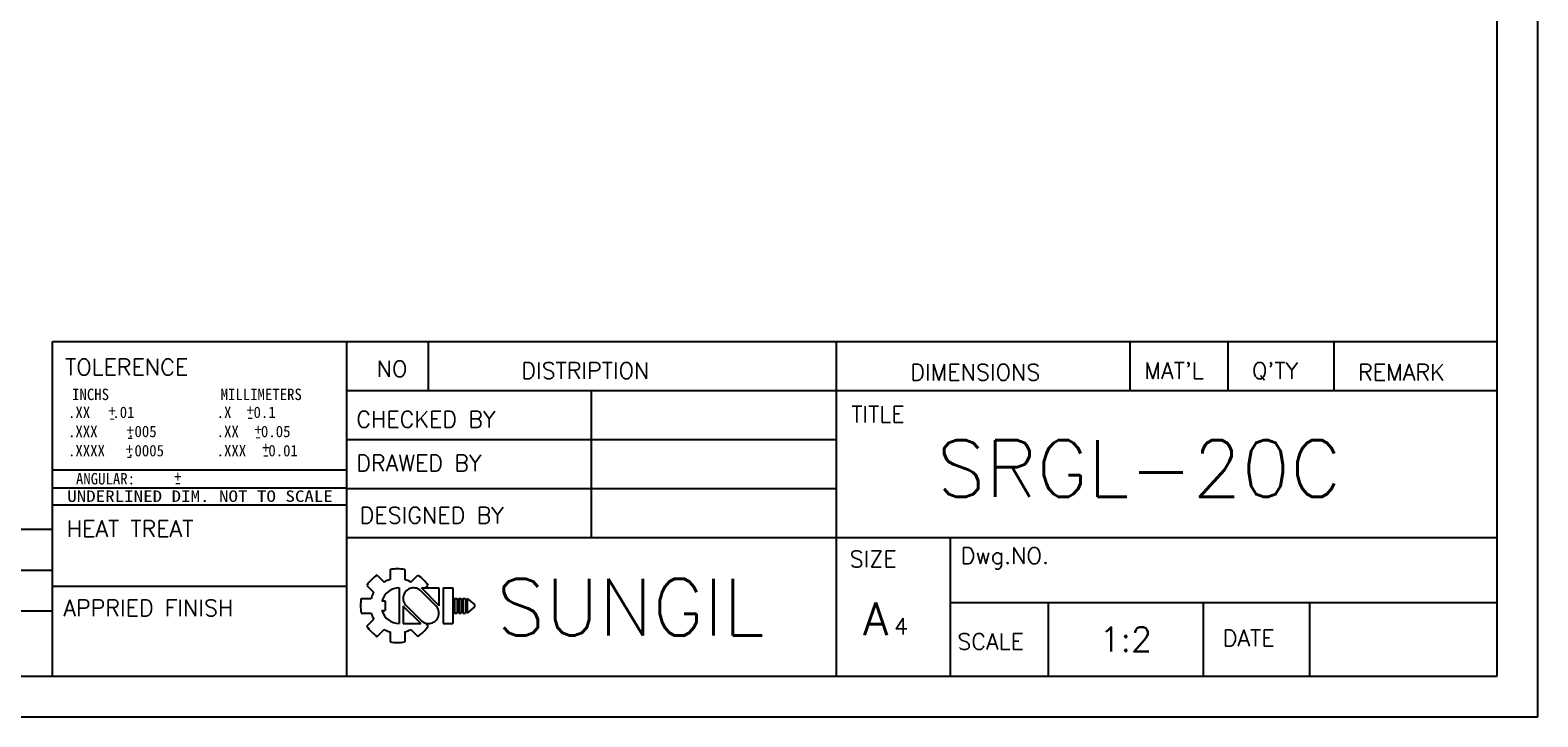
# Model space of a CAD drawing. Extents: x 10 to 307, y 10 to 220.
# Tile 2 of 7: x 122 to 307, y 10 to 94. Entities that reach past the tile are written whole.
import ezdxf
from ezdxf.enums import TextEntityAlignment as Align

# ---------------------------------------------------------------- set-up
doc = ezdxf.new("R2010")
doc.units = 0
doc.header["$LTSCALE"] = 0.5
doc.header["$MEASUREMENT"] = 0
doc.layers.get('0').update_dxf_attribs({"linetype": 'CONTINUOUS'})
doc.layers.add('DIM', color=4, linetype='CONTINUOUS')
doc.styles.add('MONOTXT', font='DotumChe.ttf')
doc.styles.get("Standard").update_dxf_attribs({"font": 'romans.shx', "bigfont": 'whgtxt.shx'})

msp = doc.modelspace()

# ---------------------------------------------------------------- linework, layer by layer
for p, q in [((307, 10), (307, 220)), ((302, 15), (302, 215)), ((125, 15), (125, 56)), ((125, 56), (302, 56)), ((161, 56), (161, 15)), ((171, 56), (171, 50)), ((221, 56), (221, 15)), ((257, 56), (257, 50)), ((269, 56), (269, 50)), ((282, 56), (282, 50)), ((161, 50), (302, 50)), ((191, 50), (191, 32)), ((161, 44), (221, 44)), ((161, 38), (221, 38)), ((125, 36), (161, 36)), ((20.1963, 33), (125, 33)), ((161, 32), (302, 32)), ((235, 32), (235, 15)), ((20.1963, 28), (125, 28)), ((125, 26), (161, 26)), ((20.1963, 23), (125, 23)), ((235, 24), (302, 24)), ((247, 24), (247, 15)), ((265.9684, 24), (265.9684, 15)), ((279.008, 24), (279.008, 15)), ((15, 15), (302, 15)), ((10, 10), (307, 10))]:
    msp.add_line(p, q)
at = {"color": 0}
for p, q in [((125, 40.2855), (161, 40.2855)), ((125, 38.0531), (161, 38.0531))]:
    msp.add_line(p, q, dxfattribs=at)
at = {"layer": 'DIM', "color": 0}
for p, q in [((166.3456, 28.0444), (166.3456, 26.8276)), ((168.1456, 28.0444), (168.1456, 26.8276)), ((163.4828, 26.113), (164.3432, 25.2526)), ((164.7555, 27.3858), (165.616, 26.5254)), ((168.8752, 26.5254), (169.7356, 27.3858)), ((170.7041, 25.8087), (171.0084, 26.113)), ((162.8242, 24.523), (164.041, 24.523)), ((162.8242, 24.523), (164.041, 24.523)), ((165.3565, 24.223), (165.766, 24.223)), ((165.766, 24.223), (165.766, 23.023)), ((167.4582, 25.8087), (167.4582, 21.4373)), ((171.9487, 23.623), (170.0992, 25.4663)), ((172.3357, 23.6608), (170.1807, 25.8087)), ((170.1807, 25.8087), (172.3357, 25.8087)), ((172.3357, 25.8087), (172.3357, 23.623)), ((172.8457, 25.8087), (172.8457, 23.623)), ((172.8457, 25.8087), (174.0457, 25.8087)), ((174.0457, 25.8087), (174.0457, 23.623)), ((174.2557, 24.523), (174.2557, 23.623)), ((174.2557, 24.523), (174.5557, 24.523)), ((174.5557, 24.523), (174.5557, 23.623)), ((174.7657, 24.523), (174.7657, 23.623)), ((174.7657, 24.523), (175.0657, 24.523)), ((175.0657, 24.523), (175.0657, 23.623)), ((175.2757, 24.523), (175.2757, 23.623)), ((175.2757, 24.523), (175.5757, 24.523)), ((175.5757, 24.523), (175.5757, 23.623)), ((175.7857, 24.523), (175.7857, 23.623)), ((175.7857, 24.523), (176.6857, 23.773)), ((162.8242, 22.723), (164.041, 22.723)), ((165.3565, 23.023), (165.766, 23.023)), ((167.9557, 23.623), (167.9557, 21.4373)), ((167.9557, 23.5851), (170.1107, 21.4373)), ((168.3427, 23.623), (170.1922, 21.7796)), ((172.8457, 23.623), (172.8457, 21.4373)), ((174.0457, 23.623), (174.0457, 21.4373)), ((174.2557, 23.623), (174.2557, 22.723)), ((174.2557, 22.723), (174.5557, 22.723)), ((174.5557, 23.623), (174.5557, 22.723)), ((174.7657, 23.623), (174.7657, 22.723)), ((174.7657, 22.723), (175.0657, 22.723)), ((175.0657, 23.623), (175.0657, 22.723)), ((175.2757, 23.623), (175.2757, 22.723)), ((175.2757, 22.723), (175.5757, 22.723)), ((175.5757, 23.623), (175.5757, 22.723)), ((175.7857, 23.623), (175.7857, 22.723)), ((176.6857, 23.473), (175.7857, 22.723)), ((176.6857, 23.773), (176.6857, 23.623)), ((176.6857, 23.773), (176.6857, 23.473)), ((176.6857, 23.623), (176.6857, 23.473)), ((163.4828, 21.133), (164.3432, 21.9934)), ((164.7555, 19.8602), (165.616, 20.7206)), ((166.3456, 20.4184), (166.3456, 19.2016)), ((167.9557, 21.4373), (170.1107, 21.4373)), ((168.1456, 20.4184), (168.1456, 19.2016)), ((168.8752, 20.7206), (169.7356, 19.8602)), ((170.6284, 21.5129), (171.0084, 21.133)), ((172.8457, 21.4373), (174.0457, 21.4373))]:
    msp.add_line(p, q, dxfattribs=at)
for centre, radius, start, end in [((167.2456, 23.623), 4.5121, 78.49434, 101.50566), ((167.2456, 23.623), 4.5121, 123.49434, 146.50566), ((167.2456, 23.623), 3.3286, 105.687209, 119.312791), ((167.2456, 23.623), 3.3286, 60.687209, 74.312791), ((167.2456, 23.623), 4.5121, 33.49434, 56.50566), ((167.2456, 23.623), 4.5121, 168.49434, 191.50566), ((167.2456, 23.623), 3.3286, 150.687209, 164.312791), ((167.4582, 23.623), 2.1857, 90, 164.067144), ((169.2307, 24.5359), 1.2728, 43.220228, 225.828215), ((167.2456, 23.623), 3.3286, 195.687209, 209.312791), ((167.4582, 23.623), 2.1857, 195.932856, 270), ((171.0607, 22.7101), 1.2728, 223.220228, 45.828215), ((167.2456, 23.623), 4.5121, 213.49434, 236.50566), ((167.2456, 23.623), 3.3286, 240.687209, 254.312791), ((167.2456, 23.623), 3.3286, 285.687209, 299.312791), ((167.2456, 23.623), 4.5121, 303.49434, 326.50566), ((167.2456, 23.623), 4.5121, 258.49434, 281.50566)]:
    msp.add_arc(centre, radius, start, end, dxfattribs=at)

# ---------------------------------------------------------------- texts
for s, height, p in [('TOLERENCE', 2, (126.5255, 51.8649)), ('NO', 2, (164.6932, 51.6585)), ('DISTRIPTION', 2, (182.436, 51.4522)), ('DIMENSIONS', 2, (230.0941, 51.2459)), ("MAT'L", 2, (258.7715, 51.4522)), ("Q'TY", 2, (271.9755, 51.4522)), ('REMARK', 2, (284.9731, 51.2459)), ('TITLE', 2, (222.8732, 46.0881)), ('CHECKED BY', 2, (162.2174, 45.4691)), ('DRAWED BY', 2, (162.2174, 40.105)), ('DESIGNED BY', 2, (162.6301, 33.7092)), ('HEAT TREAT', 2, (126.7318, 32.0587)), ('SIZE', 2, (222.6669, 28.3451)), ('Dwg.NO.', 2, (236.2835, 28.7577)), ('APPRIED FINISH', 2, (126.3191, 22.362)), ('A', 4, (224.3125, 20.0165)), ('DATE', 2, (268.388, 18.6483)), ('SCALE', 2, (235.8709, 18.2357))]:
    msp.add_text(s, height=height).set_placement(p)
at = {"style": 'MONOTXT'}
for s, p in [('INCHS', (127.3862, 48.8304)), ('MILLIMETERS', (145.5862, 48.8304)), ('.XX   .01', (126.8839, 46.6317)), ('.X   0.1', (145.0965, 46.6317)), ('+', (148.7629, 46.898)), ('+', (131.8296, 46.7971)), ('-', (131.8296, 45.9489)), ('-', (148.7629, 46.0498)), ('.XXX    .005', (126.8839, 44.2829)), ('+', (134.0515, 44.4423)), ('.XX   0.05', (145.0965, 44.2829)), ('+', (149.7392, 44.5096)), ('.XXXX   .0005', (126.8839, 41.934)), ('+', (133.9505, 42.1212)), ('-', (134.0515, 43.5942)), ('.XXX   0.01', (145.0965, 41.934)), ('-', (149.7392, 43.6614)), ('+', (150.6818, 42.2894)), ('-', (133.9505, 41.273)), ('-', (150.6818, 41.4412)), ('ANGULAR:   ', (127.8556, 38.4887)), ('+', (139.8877, 38.7436)), ('-', (139.8877, 38.0436))]:
    msp.add_text(s, height=1.4, dxfattribs=at).set_placement(p)
at = {"style": 'MONOTXT', "width": 1.217965}
msp.add_text('UNDERLINED DIM. NOT TO SCALE', height=1.4, rotation=360, dxfattribs=at).set_placement((126.7857, 36.3492), (159.3357, 36.3492), align=Align.FIT)
at = {"layer": 'DIM', "color": 0}
for s, height, p in [('SRGL-20C', 6.96943, (233.3381, 36.9572)), ('SUNGIL', 6.96943, (179.3936, 19.9572)), ('4', 2, (228.1221, 20.104))]:
    msp.add_text(s, height=height, dxfattribs=at).set_placement(p)
at = {"layer": 'DIM', "color": 0, "insert": (256.5, 19.5), "char_height": 3, "width": 19, "attachment_point": 5}
msp.add_mtext('1:2', dxfattribs=at)

doc.saveas('drawing.dxf')
